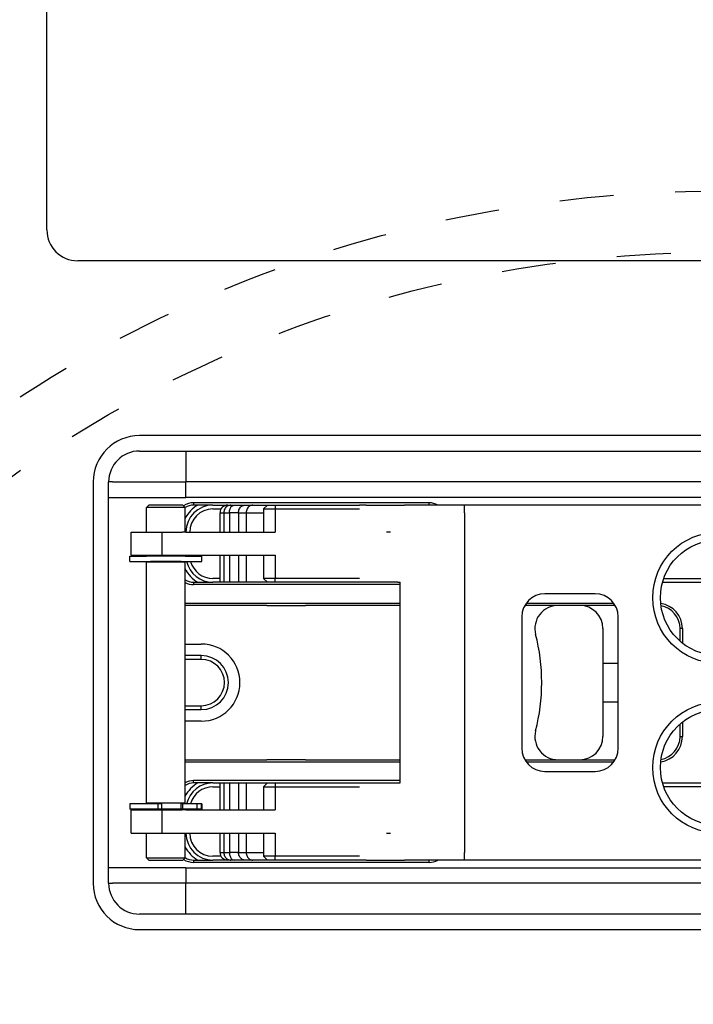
# Model space of a CAD drawing. Extents: x -1809 to 6113, y -4129 to 1471.
# Tile 154 of 197: x 3812 to 3899, y -1761 to -1633. Entities that reach past the tile are written whole.
import ezdxf

# ---------------------------------------------------------------- set-up
doc = ezdxf.new("R2010")
doc.units = 0
doc.linetypes.add('DASHED', pattern=[15, 7, -8])
doc.layers.get('0').update_dxf_attribs({"linetype": 'CONTINUOUS'})
doc.layers.add('1', color=7, linetype='CONTINUOUS')

# ---------------------------------------------------------------- blocks, each defined once
blk = doc.blocks.new('E7018-24101__193', base_point=(4138.86, -1521.88))
at = {"color": 1, "linetype": 'CONTINUOUS'}
for p, q in [((3815.06, -1660.23), (3815.06, -1541.57)), ((3985.06, -1664.23), (3819.06, -1664.23)), ((3977.06, -1686.88), (3827.06, -1686.88)), ((3821.06, -1692.88), (3821.06, -1744.88)), ((3827.06, -1750.88), (3977.06, -1750.88))]:
    blk.add_line(p, q, dxfattribs=at)
for centre, radius, start, end in [((3819.06, -1660.23), 4, 180, -90), ((3827.06, -1692.88), 6, 90, 180), ((3827.06, -1744.88), 6, 180, -90)]:
    blk.add_arc(centre, radius, start, end, dxfattribs=at)
blk = doc.blocks.new('BUSHING_E7018-21701_1__259', base_point=(3840.06, -1713.88))
at = {"color": 1, "linetype": 'CONTINUOUS'}
blk.add_arc((3835.06, -1718.88), 5, -90, 90, dxfattribs=at)
blk = doc.blocks.new('BUSHINGS_POGOTOWER__263', base_point=(3973.56, -1713.88))
blk.add_blockref('BUSHING_E7018-21701_1__259', (3840.06, -1713.88))
blk = doc.blocks.new('SMALLPARTS__301', base_point=(4152.36, -1481.88))
blk.add_blockref('BUSHINGS_POGOTOWER__263', (3973.56, -1713.88))
blk = doc.blocks.new('E7018-64101__302', base_point=(4152.36, -1481.88))
for name, p in [('SMALLPARTS__301', (4152.36, -1481.88)), ('E7018-24101__193', (4138.86, -1521.88))]:
    blk.add_blockref(name, p)
blk = doc.blocks.new('DUT_BOARD__303', base_point=(4109.88, -1537.57))
at = {"color": 1, "linetype": 'CONTINUOUS'}
for p, q in [((3815.06, -1660.23), (3815.06, -1541.57)), ((3985.06, -1664.23), (3819.06, -1664.23))]:
    blk.add_line(p, q, dxfattribs=at)
blk.add_arc((3819.06, -1660.23), 4, 180, -90, dxfattribs=at)
blk = doc.blocks.new('STIFF_ASSY_DUTBD__304', base_point=(4152.36, -1481.88))
for name, p in [('E7018-64101__302', (4152.36, -1481.88)), ('DUT_BOARD__303', (4109.88, -1537.57))]:
    blk.add_blockref(name, p)
blk = doc.blocks.new('Z_STAGE_PLATE__305', base_point=(3981.06, -1688.88))
at = {"color": 1, "linetype": 'CONTINUOUS'}
for p, q in [((3827.06, -1688.88), (3833.06, -1688.88)), ((3833.06, -1688.88), (3833.06, -1692.88)), ((3833.06, -1688.88), (3843.56, -1688.88)), ((3843.56, -1688.88), (3845.56, -1688.88)), ((3845.56, -1688.88), (3846.06, -1688.88)), ((3846.06, -1688.88), (3846.56, -1688.88)), ((3846.56, -1688.88), (3848.56, -1688.88)), ((3848.56, -1688.88), (3875.06, -1688.88)), ((3875.06, -1688.88), (3877.06, -1688.88)), ((3877.06, -1688.88), (3878.06, -1688.88)), ((3878.06, -1688.88), (3880.06, -1688.88)), ((3880.06, -1688.88), (3924.06, -1688.88)), ((3823.56, -1692.88), (3823.06, -1692.88)), ((3823.06, -1694.88), (3823.06, -1692.88)), ((3823.56, -1692.88), (3833.06, -1692.88)), ((3843.56, -1692.88), (3833.06, -1692.88)), ((3833.06, -1694.88), (3833.06, -1692.88)), ((3844.06, -1692.88), (3843.56, -1692.88)), ((3848.06, -1692.88), (3844.06, -1692.88)), ((3848.56, -1692.88), (3848.06, -1692.88)), ((3875.06, -1692.88), (3848.56, -1692.88)), ((3875.56, -1692.88), (3875.06, -1692.88)), ((3879.56, -1692.88), (3875.56, -1692.88)), ((3880.06, -1692.88), (3879.56, -1692.88)), ((3924.06, -1692.88), (3880.06, -1692.88)), ((3823.06, -1694.88), (3833.06, -1694.88)), ((3823.06, -1742.88), (3823.06, -1694.88)), ((3971.06, -1694.88), (3833.06, -1694.88)), ((3834.06, -1695.58), (3834.06, -1695.88)), ((3864.56, -1695.58), (3834.06, -1695.58)), ((3836.56, -1695.88), (3834.06, -1695.88)), ((3836.56, -1695.88), (3838.48, -1695.88)), ((3838.48, -1695.88), (3838.9, -1695.88)), ((3838.9, -1695.88), (3839.31, -1695.88)), ((3839.31, -1695.88), (3840.74, -1695.88)), ((3840.74, -1695.88), (3841.74, -1695.88)), ((3841.74, -1695.88), (3843.61, -1695.88)), ((3843.61, -1695.88), (3844.61, -1695.88)), ((3844.61, -1695.88), (3848.57, -1695.88)), ((3848.57, -1695.88), (3849.56, -1695.88)), ((3849.56, -1695.88), (3855.47, -1695.88)), ((3855.47, -1695.88), (3855.56, -1695.88)), ((3856.39, -1695.88), (3855.56, -1695.88)), ((3856.39, -1695.88), (3861.36, -1695.88)), ((3864.56, -1695.88), (3861.36, -1695.88)), ((3864.56, -1695.88), (3864.56, -1695.58)), ((3834.06, -1705.88), (3834.06, -1706.18)), ((3834.06, -1705.88), (3836.56, -1705.88)), ((3860.8, -1706.18), (3834.06, -1706.18)), ((3837.48, -1705.88), (3836.56, -1705.88)), ((3837.97, -1705.88), (3837.48, -1705.88)), ((3838.7, -1705.88), (3837.97, -1705.88)), ((3839.87, -1705.88), (3838.7, -1705.88)), ((3840.87, -1705.88), (3839.87, -1705.88)), ((3843.61, -1705.88), (3840.87, -1705.88)), ((3844.61, -1705.88), (3843.61, -1705.88)), ((3849.07, -1705.88), (3844.61, -1705.88)), ((3850.06, -1705.88), (3849.07, -1705.88)), ((3855.47, -1705.88), (3850.06, -1705.88)), ((3855.53, -1705.88), (3855.47, -1705.88)), ((3855.56, -1705.88), (3855.53, -1705.88)), ((3860.5, -1705.88), (3855.56, -1705.88)), ((3860.5, -1705.88), (3860.8, -1705.88)), ((3832.97, -1708.58), (3860.8, -1708.58)), ((3836.16, -1708.88), (3832.97, -1708.88)), ((3843.56, -1708.88), (3836.16, -1708.88)), ((3843.56, -1708.88), (3848.56, -1708.88)), ((3860.8, -1708.88), (3848.56, -1708.88)), ((3878.06, -1708.88), (3876.96, -1708.88)), ((3877.16, -1708.58), (3888.46, -1708.58)), ((3881.26, -1708.88), (3878.06, -1708.88)), ((3884.06, -1708.88), (3881.26, -1708.88)), ((3888.66, -1708.88), (3884.06, -1708.88)), ((3897.36, -1711.88), (3897.06, -1711.88)), ((3897.06, -1713.51), (3897.06, -1711.88)), ((3897.36, -1711.88), (3897.36, -1713.76)), ((3897.06, -1725.88), (3897.06, -1724.25)), ((3897.36, -1724), (3897.36, -1725.88)), ((3897.06, -1725.88), (3897.36, -1725.88)), ((3832.97, -1728.88), (3836.06, -1728.88)), ((3860.8, -1729.18), (3832.97, -1729.18)), ((3836.06, -1728.88), (3843.56, -1728.88)), ((3848.56, -1728.88), (3843.56, -1728.88)), ((3848.56, -1728.88), (3860.8, -1728.88)), ((3876.96, -1728.88), (3877.56, -1728.88)), ((3888.46, -1729.18), (3877.16, -1729.18)), ((3877.56, -1728.88), (3881.26, -1728.88)), ((3881.26, -1728.88), (3884.06, -1728.88)), ((3884.06, -1728.88), (3888.66, -1728.88)), ((3834.06, -1731.88), (3834.06, -1731.58)), ((3860.8, -1731.58), (3834.06, -1731.58)), ((3836.56, -1731.88), (3834.06, -1731.88)), ((3836.56, -1731.88), (3837.48, -1731.88)), ((3837.48, -1731.88), (3837.97, -1731.88)), ((3837.97, -1731.88), (3838.7, -1731.88)), ((3838.7, -1731.88), (3839.87, -1731.88)), ((3839.87, -1731.88), (3840.87, -1731.88)), ((3840.87, -1731.88), (3843.61, -1731.88)), ((3843.61, -1731.88), (3844.61, -1731.88)), ((3844.61, -1731.88), (3849.07, -1731.88)), ((3849.07, -1731.88), (3850.06, -1731.88)), ((3850.06, -1731.88), (3855.47, -1731.88)), ((3855.47, -1731.88), (3855.53, -1731.88)), ((3855.53, -1731.88), (3855.56, -1731.88)), ((3855.56, -1731.88), (3860.5, -1731.88)), ((3860.5, -1731.88), (3860.8, -1731.88)), ((3834.06, -1741.88), (3834.06, -1742.18)), ((3834.06, -1741.88), (3836.56, -1741.88)), ((3864.56, -1742.18), (3834.06, -1742.18)), ((3838.48, -1741.88), (3836.56, -1741.88)), ((3838.9, -1741.88), (3838.48, -1741.88)), ((3839.31, -1741.88), (3838.9, -1741.88)), ((3840.74, -1741.88), (3839.31, -1741.88)), ((3841.74, -1741.88), (3840.74, -1741.88)), ((3843.61, -1741.88), (3841.74, -1741.88)), ((3844.61, -1741.88), (3843.61, -1741.88)), ((3848.57, -1741.88), (3844.61, -1741.88)), ((3849.56, -1741.88), (3848.57, -1741.88)), ((3855.47, -1741.88), (3849.56, -1741.88)), ((3855.56, -1741.88), (3855.47, -1741.88)), ((3856.39, -1741.88), (3855.56, -1741.88)), ((3856.39, -1741.88), (3861.36, -1741.88)), ((3864.56, -1741.88), (3861.36, -1741.88)), ((3864.56, -1742.18), (3864.56, -1741.88)), ((3833.06, -1742.88), (3823.06, -1742.88)), ((3823.06, -1744.88), (3823.06, -1742.88)), ((3833.06, -1742.88), (3833.06, -1744.88)), ((3833.06, -1742.88), (3971.06, -1742.88)), ((3823.06, -1744.88), (3823.56, -1744.88)), ((3833.06, -1744.88), (3823.56, -1744.88)), ((3833.06, -1748.88), (3833.06, -1744.88)), ((3843.56, -1744.88), (3833.06, -1744.88)), ((3844.06, -1744.88), (3843.56, -1744.88)), ((3848.06, -1744.88), (3844.06, -1744.88)), ((3848.5, -1744.88), (3848.06, -1744.88)), ((3848.56, -1744.88), (3848.5, -1744.88)), ((3875.06, -1744.88), (3848.56, -1744.88)), ((3875.56, -1744.88), (3875.06, -1744.88)), ((3879.56, -1744.88), (3875.56, -1744.88)), ((3880, -1744.88), (3879.56, -1744.88)), ((3880.06, -1744.88), (3880, -1744.88)), ((3924.06, -1744.88), (3880.06, -1744.88)), ((3833.06, -1748.88), (3827.06, -1748.88)), ((3843.56, -1748.88), (3833.06, -1748.88)), ((3845.56, -1748.88), (3843.56, -1748.88)), ((3846.06, -1748.88), (3845.56, -1748.88)), ((3846.56, -1748.88), (3846.06, -1748.88)), ((3848.56, -1748.88), (3846.56, -1748.88)), ((3875.06, -1748.88), (3848.56, -1748.88)), ((3877.06, -1748.88), (3875.06, -1748.88)), ((3878.06, -1748.88), (3877.06, -1748.88)), ((3880.06, -1748.88), (3878.06, -1748.88)), ((3924.06, -1748.88), (3880.06, -1748.88))]:
    blk.add_line(p, q, dxfattribs=at)
for centre, radius, start, end in [((3827.06, -1692.88), 4, 90, 180), ((3834.06, -1697.88), 2.3, 90, 124.1633), ((3834.06, -1697.88), 2, 90, 122.972), ((3864.56, -1697.88), 2.3, 60.4082, 90), ((3834.06, -1703.88), 2, -122.972, -90), ((3834.06, -1703.88), 2.3, -118.245, -90), ((3894.06, -1711.88), 3.3, 0, 81.4434), ((3894.06, -1711.88), 3, 0, 79.8604), ((3894.06, -1725.88), 3.3, -81.4434, 0), ((3894.06, -1725.88), 3, -79.8604, 0), ((3834.06, -1733.88), 2.3, 90, 118.245), ((3834.06, -1733.88), 2, 90, 122.972), ((3834.06, -1739.88), 2.3, -124.1633, -90), ((3834.06, -1739.88), 2, -122.972, -90), ((3864.56, -1739.88), 2.3, -90, -60.4082), ((3827.06, -1744.88), 4, 180, -90)]:
    blk.add_arc(centre, radius, start, end, dxfattribs=at)
blk = doc.blocks.new('PIN_E7018-23703_3__308', base_point=(3880.06, -1688.88))
at = {"color": 1, "linetype": 'CONTINUOUS'}
for p, q in [((3875.06, -1688.88), (3877.06, -1688.88)), ((3878.06, -1688.88), (3880.06, -1688.88)), ((3875.56, -1692.88), (3875.06, -1692.88)), ((3879.56, -1692.88), (3875.56, -1692.88)), ((3880.06, -1692.88), (3879.56, -1692.88))]:
    blk.add_line(p, q, dxfattribs=at)
blk = doc.blocks.new('PIN_E7018-23703_4__309', base_point=(3848.56, -1688.88))
at = {"color": 1, "linetype": 'CONTINUOUS'}
for p, q in [((3843.56, -1688.88), (3845.56, -1688.88)), ((3846.56, -1688.88), (3848.56, -1688.88)), ((3844.06, -1692.88), (3843.56, -1692.88)), ((3848.06, -1692.88), (3844.06, -1692.88)), ((3848.56, -1692.88), (3848.06, -1692.88))]:
    blk.add_line(p, q, dxfattribs=at)
blk = doc.blocks.new('PIN_E7018-23703_6__310', base_point=(3880.06, -1725.38))
at = {"color": 1, "linetype": 'CONTINUOUS'}
for p, q in [((3875.56, -1744.88), (3875.06, -1744.88)), ((3879.56, -1744.88), (3875.56, -1744.88)), ((3880, -1744.88), (3879.56, -1744.88)), ((3880.06, -1744.88), (3880, -1744.88)), ((3877.06, -1748.88), (3875.06, -1748.88)), ((3880.06, -1748.88), (3878.06, -1748.88))]:
    blk.add_line(p, q, dxfattribs=at)
blk = doc.blocks.new('PIN_E7018-23703_5__313', base_point=(3848.56, -1744.88))
at = {"color": 1, "linetype": 'CONTINUOUS'}
for p, q in [((3844.06, -1744.88), (3843.56, -1744.88)), ((3848.06, -1744.88), (3844.06, -1744.88)), ((3848.5, -1744.88), (3848.06, -1744.88)), ((3848.56, -1744.88), (3848.5, -1744.88)), ((3845.56, -1748.88), (3843.56, -1748.88)), ((3848.56, -1748.88), (3846.56, -1748.88))]:
    blk.add_line(p, q, dxfattribs=at)
blk = doc.blocks.new('LATCHPINS__314', base_point=(3960.56, -1688.88))
for name, p in [('PIN_E7018-23703_4__309', (3848.56, -1688.88)), ('PIN_E7018-23703_3__308', (3880.06, -1688.88)), ('PIN_E7018-23703_5__313', (3848.56, -1744.88)), ('PIN_E7018-23703_6__310', (3880.06, -1725.38))]:
    blk.add_blockref(name, p)
blk = doc.blocks.new('RAIL_E7018-23701_2__315', base_point=(3946.97, -1731.88))
at = {"color": 1, "linetype": 'CONTINUOUS'}
for p, q in [((3843.61, -1731.88), (3843.11, -1732.38)), ((3843.61, -1731.88), (3844.61, -1731.88)), ((3844.61, -1731.88), (3844.61, -1732.38)), ((3844.61, -1731.88), (3849.07, -1731.88)), ((3849.07, -1731.88), (3850.06, -1731.88)), ((3850.06, -1731.88), (3855.47, -1731.88)), ((3855.47, -1731.88), (3855.53, -1731.88)), ((3855.53, -1731.88), (3855.56, -1731.88)), ((3855.56, -1731.88), (3860.5, -1731.88)), ((3860.5, -1731.88), (3860.8, -1731.88)), ((3894.79, -1731.88), (3909.24, -1731.88)), ((3843.11, -1732.38), (3844.61, -1732.38)), ((3843.11, -1732.38), (3843.11, -1735.38)), ((3844.61, -1732.38), (3849.56, -1732.38)), ((3844.61, -1732.38), (3844.61, -1735.38)), ((3849.56, -1732.38), (3852.47, -1732.38)), ((3852.47, -1732.38), (3855.47, -1732.38)), ((3855.47, -1732.38), (3855.56, -1732.38)), ((3909.09, -1732.38), (3894.95, -1732.38)), ((3825.97, -1735.38), (3829.97, -1735.38)), ((3825.97, -1738.38), (3825.97, -1735.38)), ((3829.97, -1735.38), (3832.56, -1735.38)), ((3829.97, -1738.38), (3829.97, -1735.38)), ((3833.06, -1735.38), (3832.56, -1735.38)), ((3833.06, -1735.38), (3833.56, -1735.38)), ((3833.56, -1735.38), (3843.11, -1735.38)), ((3843.11, -1735.38), (3844.61, -1735.38)), ((3945.06, -1735.38), (3944.97, -1735.38)), ((3945.06, -1735.38), (3945.56, -1735.38)), ((3945.56, -1735.38), (3946.97, -1735.38)), ((3946.97, -1738.38), (3946.97, -1735.38)), ((3825.97, -1738.38), (3829.97, -1738.38)), ((3829.97, -1738.38), (3832.56, -1738.38)), ((3832.56, -1738.38), (3833.06, -1738.38)), ((3833.06, -1738.38), (3833.56, -1738.38)), ((3833.56, -1738.38), (3843.11, -1738.38)), ((3843.11, -1738.38), (3843.11, -1741.38)), ((3843.11, -1738.38), (3844.61, -1738.38)), ((3844.61, -1738.38), (3844.61, -1741.38)), ((3942.77, -1738.38), (3942.97, -1738.38)), ((3942.97, -1738.38), (3942.97, -1738.18)), ((3942.97, -1738.38), (3944.56, -1738.38)), ((3944.56, -1738.38), (3945.06, -1738.38)), ((3945.06, -1738.38), (3945.56, -1738.38)), ((3945.56, -1738.38), (3946.97, -1738.38)), ((3843.61, -1741.88), (3843.11, -1741.38)), ((3844.61, -1741.38), (3843.11, -1741.38)), ((3844.61, -1741.88), (3843.61, -1741.88)), ((3844.61, -1741.88), (3844.61, -1741.38)), ((3849.56, -1741.38), (3844.61, -1741.38)), ((3848.57, -1741.88), (3844.61, -1741.88)), ((3849.56, -1741.88), (3848.57, -1741.88)), ((3852.47, -1741.38), (3849.56, -1741.38)), ((3855.47, -1741.88), (3849.56, -1741.88)), ((3855.47, -1741.38), (3852.47, -1741.38)), ((3855.56, -1741.38), (3855.47, -1741.38)), ((3855.56, -1741.88), (3855.47, -1741.88)), ((3856.39, -1741.88), (3855.56, -1741.88)), ((3856.39, -1741.88), (3861.36, -1741.88)), ((3864.56, -1741.88), (3861.36, -1741.88)), ((3869.16, -1741.88), (3864.56, -1741.88)), ((3917.47, -1741.88), (3869.16, -1741.88)), ((3928.34, -1741.88), (3917.47, -1741.88)), ((3929.34, -1741.88), (3928.34, -1741.88))]:
    blk.add_line(p, q, dxfattribs=at)
blk = doc.blocks.new('RAIL_E7018-23701_1__316', base_point=(3946.97, -1695.88))
at = {"color": 1, "linetype": 'CONTINUOUS'}
for p, q in [((3843.61, -1695.88), (3843.11, -1696.38)), ((3843.11, -1696.38), (3844.61, -1696.38)), ((3843.11, -1696.38), (3843.11, -1699.38)), ((3843.61, -1695.88), (3844.61, -1695.88)), ((3844.61, -1695.88), (3848.57, -1695.88)), ((3844.61, -1695.88), (3844.61, -1696.38)), ((3844.61, -1696.38), (3849.56, -1696.38)), ((3844.61, -1696.38), (3844.61, -1699.38)), ((3848.57, -1695.88), (3849.56, -1695.88)), ((3849.56, -1695.88), (3855.47, -1695.88)), ((3849.56, -1696.38), (3852.47, -1696.38)), ((3852.47, -1696.38), (3855.47, -1696.38)), ((3855.47, -1695.88), (3855.56, -1695.88)), ((3855.47, -1696.38), (3855.56, -1696.38)), ((3856.39, -1695.88), (3855.56, -1695.88)), ((3856.39, -1695.88), (3861.36, -1695.88)), ((3864.56, -1695.88), (3861.36, -1695.88)), ((3869.16, -1695.88), (3864.56, -1695.88)), ((3917.47, -1695.88), (3869.16, -1695.88)), ((3928.34, -1695.88), (3917.47, -1695.88)), ((3929.34, -1695.88), (3928.34, -1695.88)), ((3825.97, -1702.38), (3825.97, -1699.38)), ((3825.97, -1699.38), (3829.97, -1699.38)), ((3829.97, -1699.38), (3832.56, -1699.38)), ((3829.97, -1702.38), (3829.97, -1699.38)), ((3833.06, -1699.38), (3832.56, -1699.38)), ((3833.06, -1699.38), (3833.56, -1699.38)), ((3833.56, -1699.38), (3843.11, -1699.38)), ((3843.11, -1699.38), (3844.61, -1699.38)), ((3942.77, -1699.38), (3942.97, -1699.38)), ((3942.97, -1699.38), (3944.56, -1699.38)), ((3942.97, -1699.58), (3942.97, -1699.38)), ((3945.06, -1699.38), (3944.56, -1699.38)), ((3945.06, -1699.38), (3945.56, -1699.38)), ((3945.56, -1699.38), (3946.97, -1699.38)), ((3946.97, -1702.38), (3946.97, -1699.38)), ((3825.97, -1702.38), (3829.97, -1702.38)), ((3829.97, -1702.38), (3832.56, -1702.38)), ((3832.56, -1702.38), (3833.06, -1702.38)), ((3833.06, -1702.38), (3833.56, -1702.38)), ((3833.56, -1702.38), (3843.11, -1702.38)), ((3843.11, -1702.38), (3844.61, -1702.38)), ((3843.11, -1702.38), (3843.11, -1705.38)), ((3844.61, -1702.38), (3844.61, -1705.38)), ((3944.97, -1702.38), (3945.06, -1702.38)), ((3945.06, -1702.38), (3945.56, -1702.38)), ((3945.56, -1702.38), (3946.97, -1702.38)), ((3844.61, -1705.38), (3843.11, -1705.38)), ((3843.61, -1705.88), (3843.11, -1705.38)), ((3849.56, -1705.38), (3844.61, -1705.38)), ((3844.61, -1705.88), (3844.61, -1705.38)), ((3852.47, -1705.38), (3849.56, -1705.38)), ((3855.47, -1705.38), (3852.47, -1705.38)), ((3855.56, -1705.38), (3855.47, -1705.38)), ((3894.95, -1705.38), (3909.09, -1705.38)), ((3844.61, -1705.88), (3843.61, -1705.88)), ((3849.07, -1705.88), (3844.61, -1705.88)), ((3850.06, -1705.88), (3849.07, -1705.88)), ((3855.47, -1705.88), (3850.06, -1705.88)), ((3855.53, -1705.88), (3855.47, -1705.88)), ((3855.56, -1705.88), (3855.53, -1705.88)), ((3860.5, -1705.88), (3855.56, -1705.88)), ((3860.5, -1705.88), (3860.8, -1705.88)), ((3894.79, -1705.88), (3909.24, -1705.88))]:
    blk.add_line(p, q, dxfattribs=at)
blk = doc.blocks.new('RETAIN_RING_DIN6799-4__317', base_point=(3835.12, -1734.58))
at = {"color": 1, "linetype": 'CONTINUOUS'}
for p, q in [((3828.47, -1734.58), (3825.82, -1734.58)), ((3825.82, -1734.58), (3825.82, -1735.28)), ((3829.41, -1734.58), (3828.47, -1734.58)), ((3829.41, -1734.58), (3829.41, -1735.28)), ((3829.9, -1734.58), (3829.41, -1734.58)), ((3829.9, -1734.58), (3829.9, -1735.28)), ((3832.61, -1734.58), (3832.47, -1734.58)), ((3834.47, -1734.58), (3832.61, -1734.58)), ((3832.61, -1734.58), (3832.61, -1735.28)), ((3834.47, -1734.58), (3834.47, -1735.28)), ((3835.05, -1734.58), (3834.47, -1734.58)), ((3835.05, -1734.58), (3835.05, -1735.28)), ((3835.12, -1734.58), (3835.05, -1734.58)), ((3835.12, -1734.58), (3835.12, -1735.28)), ((3827.97, -1735.28), (3825.82, -1735.28)), ((3828.47, -1735.28), (3827.97, -1735.28)), ((3828.49, -1735.28), (3828.47, -1735.28)), ((3828.8, -1735.28), (3828.49, -1735.28)), ((3829.06, -1735.28), (3828.8, -1735.28)), ((3829.32, -1735.28), (3829.06, -1735.28)), ((3829.41, -1735.28), (3829.32, -1735.28)), ((3829.44, -1735.28), (3829.41, -1735.28)), ((3829.55, -1735.28), (3829.44, -1735.28)), ((3829.57, -1735.28), (3829.55, -1735.28)), ((3829.73, -1735.28), (3829.57, -1735.28)), ((3829.9, -1735.28), (3829.73, -1735.28)), ((3831.9, -1735.28), (3829.9, -1735.28)), ((3831.96, -1735.28), (3831.9, -1735.28)), ((3831.99, -1735.28), (3831.96, -1735.28)), ((3832.1, -1735.28), (3831.99, -1735.28)), ((3832.47, -1735.28), (3832.1, -1735.28)), ((3832.47, -1735.28), (3832.47, -1735.28)), ((3832.61, -1735.28), (3832.47, -1735.28)), ((3832.97, -1735.28), (3832.61, -1735.28)), ((3834.47, -1735.28), (3832.97, -1735.28)), ((3835.05, -1735.28), (3834.47, -1735.28)), ((3835.12, -1735.28), (3835.05, -1735.28))]:
    blk.add_line(p, q, dxfattribs=at)
blk = doc.blocks.new('RETAIN_RING_DIN6799-4__318', base_point=(3835.12, -1702.48))
at = {"color": 1, "linetype": 'CONTINUOUS'}
for p, q in [((3825.82, -1703.18), (3825.82, -1702.48)), ((3825.82, -1702.48), (3827.97, -1702.48)), ((3828.03, -1702.48), (3827.97, -1702.48)), ((3828.22, -1702.48), (3828.03, -1702.48)), ((3828.31, -1702.48), (3828.22, -1702.48)), ((3828.47, -1702.48), (3828.31, -1702.48)), ((3828.5, -1702.48), (3828.47, -1702.48)), ((3828.78, -1702.48), (3828.5, -1702.48)), ((3828.82, -1702.48), (3828.78, -1702.48)), ((3832.13, -1702.48), (3828.82, -1702.48)), ((3832.17, -1702.48), (3832.13, -1702.48)), ((3832.45, -1702.48), (3832.17, -1702.48)), ((3832.47, -1702.48), (3832.45, -1702.48)), ((3832.63, -1702.48), (3832.47, -1702.48)), ((3832.73, -1702.48), (3832.63, -1702.48)), ((3832.92, -1702.48), (3832.73, -1702.48)), ((3832.97, -1702.48), (3832.92, -1702.48)), ((3832.97, -1702.48), (3835.12, -1702.48)), ((3835.12, -1703.18), (3835.12, -1702.48)), ((3825.82, -1703.18), (3828.47, -1703.18)), ((3832.47, -1703.18), (3828.47, -1703.18)), ((3832.47, -1703.18), (3835.12, -1703.18))]:
    blk.add_line(p, q, dxfattribs=at)
blk = doc.blocks.new('PIN_E7018-23702_2__323', base_point=(3832.97, -1695.88))
at = {"color": 1, "linetype": 'CONTINUOUS'}
for p, q in [((3828.27, -1695.88), (3827.97, -1696.18)), ((3832.97, -1696.18), (3827.97, -1696.18)), ((3827.97, -1699.38), (3827.97, -1696.18)), ((3832.67, -1695.88), (3828.27, -1695.88)), ((3832.67, -1695.88), (3832.97, -1696.18)), ((3832.97, -1699.38), (3832.97, -1696.18)), ((3827.97, -1702.48), (3827.97, -1702.38)), ((3828.03, -1702.48), (3827.97, -1702.48)), ((3828.22, -1702.48), (3828.03, -1702.48)), ((3828.31, -1702.48), (3828.22, -1702.48)), ((3828.47, -1702.48), (3828.31, -1702.48)), ((3828.5, -1702.48), (3828.47, -1702.48)), ((3828.78, -1702.48), (3828.5, -1702.48)), ((3828.82, -1702.48), (3828.78, -1702.48)), ((3832.13, -1702.48), (3828.82, -1702.48)), ((3832.17, -1702.48), (3832.13, -1702.48)), ((3832.45, -1702.48), (3832.17, -1702.48)), ((3832.47, -1702.48), (3832.45, -1702.48)), ((3832.63, -1702.48), (3832.47, -1702.48)), ((3832.73, -1702.48), (3832.63, -1702.48)), ((3832.92, -1702.48), (3832.73, -1702.48)), ((3832.97, -1702.48), (3832.92, -1702.48)), ((3832.97, -1702.48), (3832.97, -1702.38)), ((3827.97, -1734.48), (3827.97, -1703.28)), ((3828.47, -1703.28), (3827.97, -1703.28)), ((3828.47, -1703.28), (3828.47, -1703.18)), ((3832.47, -1703.28), (3828.47, -1703.28)), ((3832.47, -1703.28), (3832.47, -1703.18)), ((3832.97, -1703.28), (3832.47, -1703.28)), ((3832.97, -1734.48), (3832.97, -1703.28)), ((3828.47, -1734.48), (3827.97, -1734.48)), ((3828.47, -1734.58), (3828.47, -1734.48)), ((3832.47, -1734.48), (3828.47, -1734.48)), ((3832.97, -1734.48), (3832.47, -1734.48)), ((3832.47, -1735.28), (3832.47, -1734.48)), ((3828.47, -1735.28), (3827.97, -1735.28)), ((3827.97, -1735.38), (3827.97, -1735.28)), ((3828.49, -1735.28), (3828.47, -1735.28)), ((3828.8, -1735.28), (3828.49, -1735.28)), ((3829.06, -1735.28), (3828.8, -1735.28)), ((3829.32, -1735.28), (3829.06, -1735.28)), ((3829.41, -1735.28), (3829.32, -1735.28)), ((3829.44, -1735.28), (3829.41, -1735.28)), ((3829.55, -1735.28), (3829.44, -1735.28)), ((3829.57, -1735.28), (3829.55, -1735.28)), ((3829.73, -1735.28), (3829.57, -1735.28)), ((3829.9, -1735.28), (3829.73, -1735.28)), ((3831.9, -1735.28), (3829.9, -1735.28)), ((3831.96, -1735.28), (3831.9, -1735.28)), ((3831.99, -1735.28), (3831.96, -1735.28)), ((3832.1, -1735.28), (3831.99, -1735.28)), ((3832.47, -1735.28), (3832.1, -1735.28)), ((3832.47, -1735.28), (3832.47, -1735.28)), ((3832.61, -1735.28), (3832.47, -1735.28)), ((3832.97, -1735.28), (3832.61, -1735.28)), ((3832.97, -1735.38), (3832.97, -1735.28)), ((3827.97, -1741.58), (3827.97, -1738.38)), ((3832.97, -1741.58), (3832.97, -1738.38)), ((3828.27, -1741.88), (3827.97, -1741.58)), ((3827.97, -1741.58), (3832.97, -1741.58)), ((3828.27, -1741.88), (3832.67, -1741.88)), ((3832.67, -1741.88), (3832.97, -1741.58))]:
    blk.add_line(p, q, dxfattribs=at)
blk = doc.blocks.new('LEVER_E7018-25001__324', base_point=(3946.3, -1695.88))
at = {"color": 1, "linetype": 'CONTINUOUS'}
for p, q in [((3838.48, -1695.88), (3838.9, -1695.88)), ((3838.9, -1695.88), (3839.31, -1695.88)), ((3839.31, -1695.88), (3840.74, -1695.88)), ((3840.74, -1695.88), (3841.74, -1695.88)), ((3841.74, -1695.88), (3843.61, -1695.88)), ((3843.61, -1695.88), (3844.61, -1695.88)), ((3844.61, -1695.88), (3848.57, -1695.88)), ((3848.57, -1695.88), (3849.56, -1695.88)), ((3849.56, -1695.88), (3855.47, -1695.88)), ((3855.47, -1695.88), (3855.56, -1695.88)), ((3856.39, -1695.88), (3855.56, -1695.88)), ((3856.39, -1695.88), (3861.36, -1695.88)), ((3864.56, -1695.88), (3861.36, -1695.88)), ((3869.16, -1695.88), (3864.56, -1695.88)), ((3869.16, -1696.88), (3869.16, -1695.88)), ((3917.47, -1695.88), (3869.16, -1695.88)), ((3928.34, -1695.88), (3917.47, -1695.88)), ((3929.34, -1695.88), (3928.34, -1695.88)), ((3934.3, -1695.88), (3929.34, -1695.88)), ((3837.48, -1696.88), (3837.97, -1696.88)), ((3837.48, -1699.38), (3837.48, -1696.88)), ((3837.97, -1696.88), (3837.97, -1699.38)), ((3837.97, -1696.88), (3838.7, -1696.88)), ((3838.7, -1696.88), (3838.7, -1699.38)), ((3839.87, -1696.88), (3838.7, -1696.88)), ((3839.87, -1696.88), (3839.87, -1699.38)), ((3839.87, -1696.88), (3840.87, -1696.88)), ((3840.87, -1696.88), (3840.87, -1699.38)), ((3840.87, -1696.88), (3843.11, -1696.88)), ((3869.16, -1696.88), (3869.16, -1740.88)), ((3837.48, -1705.88), (3837.48, -1702.38)), ((3837.97, -1702.38), (3837.97, -1705.88)), ((3838.7, -1702.38), (3838.7, -1705.88)), ((3839.87, -1702.38), (3839.87, -1705.88)), ((3840.87, -1702.38), (3840.87, -1705.88)), ((3837.97, -1705.88), (3837.48, -1705.88)), ((3838.7, -1705.88), (3837.97, -1705.88)), ((3839.87, -1705.88), (3838.7, -1705.88)), ((3840.87, -1705.88), (3839.87, -1705.88)), ((3843.61, -1705.88), (3840.87, -1705.88)), ((3844.61, -1705.88), (3843.61, -1705.88)), ((3849.07, -1705.88), (3844.61, -1705.88)), ((3850.06, -1705.88), (3849.07, -1705.88)), ((3855.47, -1705.88), (3850.06, -1705.88)), ((3855.53, -1705.88), (3855.47, -1705.88)), ((3855.56, -1705.88), (3855.53, -1705.88)), ((3860.5, -1705.88), (3855.56, -1705.88)), ((3860.5, -1705.88), (3860.8, -1705.88)), ((3860.8, -1731.88), (3860.8, -1705.88)), ((3886.06, -1707.38), (3879.56, -1707.38)), ((3924.47, -1707.38), (3917.97, -1707.38)), ((3946.3, -1729.88), (3946.3, -1707.88)), ((3876.56, -1710.38), (3876.56, -1727.38)), ((3889.06, -1727.38), (3889.06, -1710.38)), ((3914.97, -1727.38), (3914.97, -1710.38)), ((3927.47, -1727.38), (3927.47, -1710.38)), ((3879.56, -1730.38), (3886.06, -1730.38)), ((3917.97, -1730.38), (3924.47, -1730.38)), ((3837.48, -1731.88), (3837.97, -1731.88)), ((3837.48, -1735.38), (3837.48, -1731.88)), ((3837.97, -1731.88), (3838.7, -1731.88)), ((3837.97, -1731.88), (3837.97, -1735.38)), ((3838.7, -1731.88), (3839.87, -1731.88)), ((3838.7, -1731.88), (3838.7, -1735.38)), ((3839.87, -1731.88), (3840.87, -1731.88)), ((3839.87, -1731.88), (3839.87, -1735.38)), ((3840.87, -1731.88), (3843.61, -1731.88)), ((3840.87, -1731.88), (3840.87, -1735.38)), ((3843.61, -1731.88), (3844.61, -1731.88)), ((3844.61, -1731.88), (3849.07, -1731.88)), ((3849.07, -1731.88), (3850.06, -1731.88)), ((3850.06, -1731.88), (3855.47, -1731.88)), ((3855.47, -1731.88), (3855.53, -1731.88)), ((3855.53, -1731.88), (3855.56, -1731.88)), ((3855.56, -1731.88), (3860.5, -1731.88)), ((3860.5, -1731.88), (3860.8, -1731.88)), ((3837.48, -1740.88), (3837.48, -1738.38)), ((3837.97, -1738.38), (3837.97, -1740.88)), ((3838.7, -1738.38), (3838.7, -1740.88)), ((3839.87, -1738.38), (3839.87, -1740.88)), ((3840.87, -1738.38), (3840.87, -1740.88)), ((3837.48, -1740.88), (3837.97, -1740.88)), ((3837.97, -1740.88), (3838.7, -1740.88)), ((3839.87, -1740.88), (3838.7, -1740.88)), ((3839.87, -1740.88), (3840.87, -1740.88)), ((3840.87, -1740.88), (3843.11, -1740.88)), ((3869.16, -1741.88), (3869.16, -1740.88)), ((3838.9, -1741.88), (3838.48, -1741.88)), ((3839.31, -1741.88), (3838.9, -1741.88)), ((3840.74, -1741.88), (3839.31, -1741.88)), ((3841.74, -1741.88), (3840.74, -1741.88)), ((3843.61, -1741.88), (3841.74, -1741.88)), ((3844.61, -1741.88), (3843.61, -1741.88)), ((3848.57, -1741.88), (3844.61, -1741.88)), ((3849.56, -1741.88), (3848.57, -1741.88)), ((3855.47, -1741.88), (3849.56, -1741.88)), ((3855.56, -1741.88), (3855.47, -1741.88)), ((3856.39, -1741.88), (3855.56, -1741.88)), ((3856.39, -1741.88), (3861.36, -1741.88)), ((3864.56, -1741.88), (3861.36, -1741.88)), ((3869.16, -1741.88), (3864.56, -1741.88)), ((3917.47, -1741.88), (3869.16, -1741.88)), ((3928.34, -1741.88), (3917.47, -1741.88)), ((3929.34, -1741.88), (3928.34, -1741.88)), ((3934.3, -1741.88), (3929.34, -1741.88))]:
    blk.add_line(p, q, dxfattribs=at)
for centre, radius in [((3902.02, -1707.88), 8.5), ((3902.02, -1707.88), 7.5), ((3902.02, -1729.88), 8.5), ((3902.02, -1729.88), 7.5)]:
    blk.add_circle(centre, radius, dxfattribs=at)
for centre, radius, start, end in [((3838.48, -1696.88), 1, 90, 180), ((3934.3, -1707.88), 12, 0, 90), ((3879.56, -1710.38), 3, 90, 180), ((3886.06, -1710.38), 3, 0, 90), ((3917.97, -1710.38), 3, 90, 180), ((3924.47, -1710.38), 3, 0, 90), ((3879.56, -1727.38), 3, 180, -90), ((3886.06, -1727.38), 3, -90, 0), ((3917.97, -1727.38), 3, 180, -90), ((3924.47, -1727.38), 3, -90, 0), ((3934.3, -1729.88), 12, -90, 0), ((3838.48, -1740.88), 1, 180, -90)]:
    blk.add_arc(centre, radius, start, end, dxfattribs=at)
for points in [[(3838.9, -1695.88), (3838.73, -1695.88), (3838.57, -1695.93), (3838.29, -1696.1), (3838.18, -1696.23), (3838.01, -1696.53), (3837.97, -1696.7), (3837.97, -1696.88)], [(3838.7, -1696.88), (3838.7, -1696.7), (3838.73, -1696.53), (3838.83, -1696.23), (3838.91, -1696.1), (3839.09, -1695.93), (3839.2, -1695.88), (3839.31, -1695.88)], [(3839.87, -1696.88), (3839.87, -1696.7), (3839.91, -1696.53), (3840.06, -1696.23), (3840.17, -1696.1), (3840.43, -1695.93), (3840.58, -1695.88), (3840.74, -1695.88)], [(3841.74, -1695.88), (3841.58, -1695.88), (3841.43, -1695.93), (3841.17, -1696.1), (3841.06, -1696.23), (3840.91, -1696.53), (3840.87, -1696.7), (3840.87, -1696.88)], [(3837.97, -1740.88), (3837.97, -1741.05), (3838.01, -1741.23), (3838.18, -1741.53), (3838.29, -1741.66), (3838.57, -1741.83), (3838.73, -1741.88), (3838.9, -1741.88)], [(3838.7, -1740.88), (3838.7, -1741.05), (3838.73, -1741.23), (3838.83, -1741.53), (3838.91, -1741.66), (3839.09, -1741.83), (3839.2, -1741.88), (3839.31, -1741.88)], [(3840.74, -1741.88), (3840.58, -1741.88), (3840.43, -1741.83), (3840.17, -1741.66), (3840.06, -1741.53), (3839.91, -1741.23), (3839.87, -1741.05), (3839.87, -1740.88)], [(3840.87, -1740.88), (3840.87, -1741.05), (3840.91, -1741.23), (3841.06, -1741.53), (3841.17, -1741.66), (3841.43, -1741.83), (3841.58, -1741.88), (3841.74, -1741.88)]]:
    blk.add_open_spline(points, degree=3, knots=[0, 0, 0, 0, 1, 1, 2, 2, 3, 3, 3, 3], dxfattribs=at)
blk = doc.blocks.new('CLAMP_ASSY__325', base_point=(3967.28, -1695.88))
for name, p in [('RAIL_E7018-23701_1__316', (3946.97, -1695.88)), ('PIN_E7018-23702_2__323', (3832.97, -1695.88)), ('LEVER_E7018-25001__324', (3946.3, -1695.88)), ('RETAIN_RING_DIN6799-4__318', (3835.12, -1702.48)), ('RAIL_E7018-23701_2__315', (3946.97, -1731.88)), ('RETAIN_RING_DIN6799-4__317', (3835.12, -1734.58))]:
    blk.add_blockref(name, p)
blk = doc.blocks.new('LATCH_E7018-21201_2__327', base_point=(3887.06, -1708.88))
at = {"color": 1, "linetype": 'CONTINUOUS'}
for p, q in [((3836.16, -1708.88), (3832.97, -1708.88)), ((3843.56, -1708.88), (3836.16, -1708.88)), ((3843.56, -1708.88), (3848.56, -1708.88)), ((3860.8, -1708.88), (3848.56, -1708.88)), ((3878.06, -1708.88), (3876.96, -1708.88)), ((3881.26, -1708.88), (3878.06, -1708.88)), ((3884.06, -1708.88), (3881.26, -1708.88)), ((3887.06, -1711.88), (3887.06, -1725.88)), ((3832.97, -1713.88), (3835.06, -1713.88)), ((3835.06, -1715.38), (3832.97, -1715.38)), ((3835.06, -1715.88), (3835.06, -1715.38)), ((3835.06, -1715.88), (3832.97, -1715.88)), ((3832.97, -1721.88), (3835.06, -1721.88)), ((3835.06, -1722.38), (3835.06, -1721.88)), ((3832.97, -1722.38), (3835.06, -1722.38)), ((3835.06, -1723.88), (3832.97, -1723.88)), ((3832.97, -1728.88), (3836.06, -1728.88)), ((3836.06, -1728.88), (3843.56, -1728.88)), ((3848.56, -1728.88), (3843.56, -1728.88)), ((3848.56, -1728.88), (3860.8, -1728.88)), ((3876.96, -1728.88), (3877.56, -1728.88)), ((3877.56, -1728.88), (3881.26, -1728.88)), ((3881.26, -1728.88), (3884.06, -1728.88))]:
    blk.add_line(p, q, dxfattribs=at)
for centre, radius, start, end in [((3881.26, -1711.88), 3, 90, -165.5225), ((3884.06, -1711.88), 3, 0, 90), ((3854.15, -1718.88), 25, 0, 14.4775), ((3835.06, -1718.88), 5, -90, 90), ((3835.06, -1718.88), 3.5, -90, 90), ((3835.06, -1718.88), 3, -90, 90), ((3854.15, -1718.88), 25, -14.4775, 0), ((3881.26, -1725.88), 3, 165.5225, -90), ((3884.06, -1725.88), 3, -90, 0)]:
    blk.add_arc(centre, radius, start, end, dxfattribs=at)
blk = doc.blocks.new('DOWEL_PIN_5X50_DIN6325_328', base_point=(3917.06, -1716.38))
at = {"color": 1, "linetype": 'CONTINUOUS'}
for p, q in [((3887.06, -1716.38), (3889.06, -1716.38)), ((3914.97, -1716.38), (3917.06, -1716.38)), ((3887.06, -1721.38), (3889.06, -1721.38)), ((3914.97, -1721.38), (3917.06, -1721.38))]:
    blk.add_line(p, q, dxfattribs=at)
blk = doc.blocks.new('LOCK_ASSY__329', base_point=(3975.06, -1708.88))
for name, p in [('LATCH_E7018-21201_2__327', (3887.06, -1708.88)), ('DOWEL_PIN_5X50_DIN6325_328', (3917.06, -1716.38))]:
    blk.add_blockref(name, p)
blk = doc.blocks.new('Z-STAGE_ASSY__330', base_point=(3981.06, -1688.88))
for name, p in [('Z_STAGE_PLATE__305', (3981.06, -1688.88)), ('LATCHPINS__314', (3960.56, -1688.88)), ('CLAMP_ASSY__325', (3967.28, -1695.88)), ('LOCK_ASSY__329', (3975.06, -1708.88))]:
    blk.add_blockref(name, p)
blk = doc.blocks.new('PLATE_E7018-27702__331', base_point=(3981.06, -1688.88))
at = {"color": 1, "linetype": 'CONTINUOUS'}
for p, q in [((3827.06, -1688.88), (3833.06, -1688.88)), ((3833.06, -1688.88), (3843.56, -1688.88)), ((3843.56, -1688.88), (3845.56, -1688.88)), ((3845.56, -1688.88), (3846.06, -1688.88)), ((3846.06, -1688.88), (3846.56, -1688.88)), ((3846.56, -1688.88), (3848.56, -1688.88)), ((3848.56, -1688.88), (3875.06, -1688.88)), ((3875.06, -1688.88), (3877.06, -1688.88)), ((3877.06, -1688.88), (3878.06, -1688.88)), ((3878.06, -1688.88), (3880.06, -1688.88)), ((3880.06, -1688.88), (3924.06, -1688.88)), ((3924.06, -1688.88), (3926.06, -1688.88)), ((3926.06, -1688.88), (3927.06, -1688.88)), ((3927.06, -1688.88), (3929.06, -1688.88)), ((3929.06, -1688.88), (3955.56, -1688.88)), ((3955.56, -1688.88), (3957.56, -1688.88)), ((3957.56, -1688.88), (3958.06, -1688.88)), ((3958.06, -1688.88), (3958.56, -1688.88)), ((3958.56, -1688.88), (3960.56, -1688.88)), ((3960.56, -1688.88), (3971.06, -1688.88)), ((3971.06, -1688.88), (3977.06, -1688.88)), ((3823.56, -1692.88), (3823.06, -1692.88)), ((3823.06, -1694.88), (3823.06, -1692.88)), ((3981.06, -1692.88), (3980.56, -1692.88)), ((3981.06, -1692.88), (3981.06, -1694.88)), ((3823.06, -1742.88), (3823.06, -1694.88)), ((3981.06, -1694.88), (3981.06, -1742.88)), ((3836.56, -1695.88), (3838.48, -1695.88)), ((3836.56, -1696.38), (3837.62, -1696.38)), ((3838.48, -1695.88), (3838.9, -1695.88)), ((3838.9, -1695.88), (3839.31, -1695.88)), ((3839.31, -1695.88), (3840.74, -1695.88)), ((3840.74, -1695.88), (3841.74, -1695.88)), ((3841.74, -1695.88), (3843.61, -1695.88)), ((3843.11, -1696.38), (3844.61, -1696.38)), ((3843.61, -1695.88), (3844.61, -1695.88)), ((3844.61, -1695.88), (3848.57, -1695.88)), ((3844.61, -1696.38), (3849.56, -1696.38)), ((3848.57, -1695.88), (3849.56, -1695.88)), ((3849.56, -1695.88), (3855.47, -1695.88)), ((3849.56, -1696.38), (3852.47, -1696.38)), ((3852.47, -1696.38), (3855.47, -1696.38)), ((3855.47, -1695.88), (3855.56, -1695.88)), ((3855.47, -1696.38), (3855.56, -1696.38)), ((3948.56, -1695.88), (3951.15, -1695.88)), ((3948.56, -1696.38), (3951.4, -1696.38)), ((3951.15, -1695.88), (3964.32, -1695.88)), ((3951.4, -1696.38), (3954.56, -1696.38)), ((3954.56, -1696.38), (3961.56, -1696.38)), ((3961.56, -1696.38), (3964.57, -1696.38)), ((3964.32, -1695.88), (3966.41, -1695.88)), ((3964.57, -1696.38), (3966.89, -1696.38)), ((3966.41, -1695.88), (3966.78, -1695.88)), ((3966.78, -1695.88), (3967.56, -1695.88)), ((3966.89, -1696.38), (3967.28, -1696.38)), ((3967.28, -1696.38), (3967.56, -1696.38)), ((3833.06, -1699.38), (3832.56, -1699.38)), ((3859.56, -1699.38), (3859.06, -1699.38)), ((3945.06, -1699.38), (3944.56, -1699.38)), ((3970.56, -1699.38), (3970.56, -1702.38)), ((3971.56, -1699.38), (3971.06, -1699.38)), ((3971.06, -1699.38), (3971.06, -1702.38)), ((3971.56, -1702.38), (3971.56, -1699.38)), ((3832.56, -1702.38), (3833.06, -1702.38)), ((3944.97, -1702.38), (3945.06, -1702.38)), ((3971.56, -1702.38), (3971.06, -1702.38)), ((3837.48, -1705.38), (3836.56, -1705.38)), ((3844.61, -1705.38), (3843.11, -1705.38)), ((3849.56, -1705.38), (3844.61, -1705.38)), ((3852.47, -1705.38), (3849.56, -1705.38)), ((3855.47, -1705.38), (3852.47, -1705.38)), ((3855.56, -1705.38), (3855.47, -1705.38)), ((3967.56, -1705.38), (3967.28, -1705.38)), ((3837.48, -1705.88), (3836.56, -1705.88)), ((3837.97, -1705.88), (3837.48, -1705.88)), ((3838.7, -1705.88), (3837.97, -1705.88)), ((3839.87, -1705.88), (3838.7, -1705.88)), ((3840.87, -1705.88), (3839.87, -1705.88)), ((3843.61, -1705.88), (3840.87, -1705.88)), ((3844.61, -1705.88), (3843.61, -1705.88)), ((3849.07, -1705.88), (3844.61, -1705.88)), ((3850.06, -1705.88), (3849.07, -1705.88)), ((3855.47, -1705.88), (3850.06, -1705.88)), ((3855.53, -1705.88), (3855.47, -1705.88)), ((3855.56, -1705.88), (3855.53, -1705.88)), ((3951.4, -1705.88), (3948.56, -1705.88)), ((3964.57, -1705.88), (3951.4, -1705.88)), ((3966.89, -1705.88), (3964.57, -1705.88)), ((3967.28, -1705.88), (3966.89, -1705.88)), ((3967.56, -1705.88), (3967.28, -1705.88)), ((3836.56, -1731.88), (3837.48, -1731.88)), ((3837.48, -1731.88), (3837.97, -1731.88)), ((3837.97, -1731.88), (3838.7, -1731.88)), ((3838.7, -1731.88), (3839.87, -1731.88)), ((3839.87, -1731.88), (3840.87, -1731.88)), ((3840.87, -1731.88), (3843.61, -1731.88)), ((3843.61, -1731.88), (3844.61, -1731.88)), ((3844.61, -1731.88), (3849.07, -1731.88)), ((3849.07, -1731.88), (3850.06, -1731.88)), ((3850.06, -1731.88), (3855.47, -1731.88)), ((3855.47, -1731.88), (3855.53, -1731.88)), ((3855.53, -1731.88), (3855.56, -1731.88)), ((3948.56, -1731.88), (3951.4, -1731.88)), ((3951.4, -1731.88), (3964.57, -1731.88)), ((3964.57, -1731.88), (3966.89, -1731.88)), ((3966.89, -1731.88), (3967.28, -1731.88)), ((3967.28, -1731.88), (3967.56, -1731.88)), ((3836.56, -1732.38), (3837.48, -1732.38)), ((3843.11, -1732.38), (3844.61, -1732.38)), ((3844.61, -1732.38), (3849.56, -1732.38)), ((3849.56, -1732.38), (3852.47, -1732.38)), ((3852.47, -1732.38), (3855.47, -1732.38)), ((3855.47, -1732.38), (3855.56, -1732.38)), ((3967.28, -1732.38), (3967.56, -1732.38)), ((3833.06, -1735.38), (3832.56, -1735.38)), ((3945.06, -1735.38), (3944.97, -1735.38)), ((3970.56, -1735.38), (3970.56, -1738.38)), ((3971.56, -1735.38), (3971.06, -1735.38)), ((3971.06, -1735.38), (3971.06, -1738.38)), ((3971.56, -1738.38), (3971.56, -1735.38)), ((3832.56, -1738.38), (3833.06, -1738.38)), ((3859.06, -1738.38), (3859.56, -1738.38)), ((3944.56, -1738.38), (3945.06, -1738.38)), ((3971.06, -1738.38), (3971.56, -1738.38)), ((3837.62, -1741.38), (3836.56, -1741.38)), ((3838.48, -1741.88), (3836.56, -1741.88)), ((3838.9, -1741.88), (3838.48, -1741.88)), ((3839.31, -1741.88), (3838.9, -1741.88)), ((3840.74, -1741.88), (3839.31, -1741.88)), ((3841.74, -1741.88), (3840.74, -1741.88)), ((3843.61, -1741.88), (3841.74, -1741.88)), ((3844.61, -1741.38), (3843.11, -1741.38)), ((3844.61, -1741.88), (3843.61, -1741.88)), ((3849.56, -1741.38), (3844.61, -1741.38)), ((3848.57, -1741.88), (3844.61, -1741.88)), ((3849.56, -1741.88), (3848.57, -1741.88)), ((3852.47, -1741.38), (3849.56, -1741.38)), ((3855.47, -1741.88), (3849.56, -1741.88)), ((3855.47, -1741.38), (3852.47, -1741.38)), ((3855.56, -1741.38), (3855.47, -1741.38)), ((3855.56, -1741.88), (3855.47, -1741.88)), ((3951.4, -1741.38), (3948.56, -1741.38)), ((3951.15, -1741.88), (3948.56, -1741.88)), ((3964.32, -1741.88), (3951.15, -1741.88)), ((3954.56, -1741.38), (3951.4, -1741.38)), ((3961.56, -1741.38), (3954.56, -1741.38)), ((3964.57, -1741.38), (3961.56, -1741.38)), ((3966.41, -1741.88), (3964.32, -1741.88)), ((3966.89, -1741.38), (3964.57, -1741.38)), ((3966.78, -1741.88), (3966.41, -1741.88)), ((3967.56, -1741.88), (3966.78, -1741.88)), ((3967.28, -1741.38), (3966.89, -1741.38)), ((3967.56, -1741.38), (3967.28, -1741.38)), ((3823.06, -1744.88), (3823.06, -1742.88)), ((3981.06, -1742.88), (3981.06, -1744.88)), ((3823.06, -1744.88), (3823.56, -1744.88)), ((3980.56, -1744.88), (3981.06, -1744.88)), ((3833.06, -1748.88), (3827.06, -1748.88)), ((3843.56, -1748.88), (3833.06, -1748.88)), ((3845.56, -1748.88), (3843.56, -1748.88)), ((3846.06, -1748.88), (3845.56, -1748.88)), ((3846.56, -1748.88), (3846.06, -1748.88)), ((3848.56, -1748.88), (3846.56, -1748.88)), ((3875.06, -1748.88), (3848.56, -1748.88)), ((3877.06, -1748.88), (3875.06, -1748.88)), ((3878.06, -1748.88), (3877.06, -1748.88)), ((3880.06, -1748.88), (3878.06, -1748.88)), ((3924.06, -1748.88), (3880.06, -1748.88)), ((3926.06, -1748.88), (3924.06, -1748.88)), ((3927.06, -1748.88), (3926.06, -1748.88)), ((3929.06, -1748.88), (3927.06, -1748.88)), ((3955.56, -1748.88), (3929.06, -1748.88)), ((3957.56, -1748.88), (3955.56, -1748.88)), ((3958.06, -1748.88), (3957.56, -1748.88)), ((3958.56, -1748.88), (3958.06, -1748.88)), ((3960.56, -1748.88), (3958.56, -1748.88)), ((3971.06, -1748.88), (3960.56, -1748.88)), ((3977.06, -1748.88), (3971.06, -1748.88))]:
    blk.add_line(p, q, dxfattribs=at)
for centre, radius, start, end in [((3827.06, -1692.88), 4, 90, 180), ((3977.06, -1692.88), 4, 0, 90), ((3836.56, -1699.38), 4, 118.955, 153.7813), ((3836.56, -1699.38), 3.5, 90, 180), ((3836.56, -1699.38), 3, 90, 180), ((3967.56, -1699.38), 3.5, 0, 90), ((3967.56, -1699.38), 3, 0, 90), ((3967.56, -1699.38), 4, 0, 61.045), ((3836.56, -1702.38), 3.5, 180, -178.3628), ((3836.56, -1702.38), 3, 180, -178.0898), ((3948.56, -1702.38), 3.5, 180, -178.3628), ((3948.56, -1702.38), 3, 180, -178.0898), ((3967.56, -1702.38), 3.5, -90, 0), ((3967.56, -1702.38), 3, -90, 0), ((3967.56, -1702.38), 4, -61.045, 0), ((3836.56, -1702.38), 4, -168.463, -166.9971), ((3836.56, -1702.38), 4, -153.7813, -118.955), ((3836.56, -1702.38), 3.5, -166.787, -90), ((3836.56, -1702.38), 3, -164.534, -90), ((3948.56, -1702.38), 3, -164.534, -160.5288), ((3969.11, -1718.88), 4.6, -40.7057, 40.7057), ((3969.11, -1718.88), 5.6, -32.3924, 32.3924), ((3836.56, -1735.38), 4, 118.955, 153.7813), ((3836.56, -1735.38), 3.5, 90, 166.787), ((3967.56, -1735.38), 3.5, 0, 90), ((3967.56, -1735.38), 4, 0, 61.045), ((3836.56, -1735.38), 3, 90, 164.534), ((3967.56, -1735.38), 3, 0, 90), ((3836.56, -1735.38), 4, 166.9971, 168.463), ((3948.56, -1735.38), 3, 160.5288, 164.534), ((3836.56, -1735.38), 3.5, 178.3628, 180), ((3836.56, -1735.38), 3, 178.0898, 180), ((3948.56, -1735.38), 3.5, 178.3628, 180), ((3948.56, -1735.38), 3, 178.0898, 180), ((3836.56, -1738.38), 3.5, 180, -90), ((3836.56, -1738.38), 3, 180, -90), ((3967.56, -1738.38), 3.5, -90, 0), ((3967.56, -1738.38), 3, -90, 0), ((3967.56, -1738.38), 4, -61.045, 0), ((3836.56, -1738.38), 4, -153.7813, -118.955), ((3827.06, -1744.88), 4, 180, -90), ((3977.06, -1744.88), 4, -90, 0)]:
    blk.add_arc(centre, radius, start, end, dxfattribs=at)
blk = doc.blocks.new('NEEDLE_BEARING_0509_3__332', base_point=(3961.56, -1696.38))
at = {"color": 1, "linetype": 'CONTINUOUS'}
blk.add_line((3954.56, -1696.38), (3961.56, -1696.38), dxfattribs=at)
blk = doc.blocks.new('NEEDLE_BEARING_0509_4__333', base_point=(3849.56, -1732.38))
at = {"color": 1, "linetype": 'CONTINUOUS'}
for p, q in [((3843.11, -1732.38), (3844.61, -1732.38)), ((3844.61, -1732.38), (3849.56, -1732.38)), ((3844.61, -1741.38), (3843.11, -1741.38)), ((3849.56, -1741.38), (3844.61, -1741.38))]:
    blk.add_line(p, q, dxfattribs=at)
blk = doc.blocks.new('NEEDLE_BEARING_0509_1__334', base_point=(3961.56, -1741.38))
at = {"color": 1, "linetype": 'CONTINUOUS'}
blk.add_line((3961.56, -1741.38), (3954.56, -1741.38), dxfattribs=at)
blk = doc.blocks.new('DOWEL_PIN_5X22DIN6325__335', base_point=(3960.56, -1728.88))
at = {"color": 1, "linetype": 'CONTINUOUS'}
blk.add_line((3960.56, -1728.88), (3955.56, -1728.88), dxfattribs=at)
blk = doc.blocks.new('DOWEL_PIN_5X22DIN6325__336', base_point=(3960.56, -1708.88))
at = {"color": 1, "linetype": 'CONTINUOUS'}
blk.add_line((3955.56, -1708.88), (3960.56, -1708.88), dxfattribs=at)
blk = doc.blocks.new('DOWEL_PIN_5X22DIN6325__337', base_point=(3848.56, -1728.88))
at = {"color": 1, "linetype": 'CONTINUOUS'}
blk.add_line((3848.56, -1728.88), (3843.56, -1728.88), dxfattribs=at)
blk = doc.blocks.new('NEEDLE_BEARING_0509_2__338', base_point=(3849.56, -1696.38))
at = {"color": 1, "linetype": 'CONTINUOUS'}
for p, q in [((3843.11, -1696.38), (3844.61, -1696.38)), ((3844.61, -1696.38), (3849.56, -1696.38)), ((3844.61, -1705.38), (3843.11, -1705.38)), ((3849.56, -1705.38), (3844.61, -1705.38))]:
    blk.add_line(p, q, dxfattribs=at)
blk = doc.blocks.new('DOWEL_PIN_5X22DIN6325__339', base_point=(3848.56, -1708.88))
at = {"color": 1, "linetype": 'CONTINUOUS'}
blk.add_line((3843.56, -1708.88), (3848.56, -1708.88), dxfattribs=at)
blk = doc.blocks.new('BEARING_PARTS__340', base_point=(3961.56, -1696.38))
for name, p in [('NEEDLE_BEARING_0509_2__338', (3849.56, -1696.38)), ('NEEDLE_BEARING_0509_3__332', (3961.56, -1696.38)), ('DOWEL_PIN_5X22DIN6325__339', (3848.56, -1708.88)), ('DOWEL_PIN_5X22DIN6325__336', (3960.56, -1708.88)), ('DOWEL_PIN_5X22DIN6325__337', (3848.56, -1728.88)), ('DOWEL_PIN_5X22DIN6325__335', (3960.56, -1728.88)), ('NEEDLE_BEARING_0509_4__333', (3849.56, -1732.38)), ('NEEDLE_BEARING_0509_1__334', (3961.56, -1741.38))]:
    blk.add_blockref(name, p)
blk = doc.blocks.new('PLATE_ASSY_E7018-67702_341', base_point=(3981.06, -1688.88))
for name, p in [('PLATE_E7018-27702__331', (3981.06, -1688.88)), ('BEARING_PARTS__340', (3961.56, -1696.38))]:
    blk.add_blockref(name, p)
blk = doc.blocks.new('E7018FA_ASSY_2__342', base_point=(3981.06, -1688.88))
for name in ['Z-STAGE_ASSY__330', 'PLATE_ASSY_E7018-67702_341']:
    blk.add_blockref(name, (3981.06, -1688.88))
blk = doc.blocks.new('E7018FA__381', base_point=(3981.06, -1688.88))
blk.add_blockref('E7018FA_ASSY_2__342', (3981.06, -1688.88))
blk = doc.blocks.new('A1__382', base_point=(4152.36, -1481.88))
for name, p in [('STIFF_ASSY_DUTBD__304', (4152.36, -1481.88)), ('E7018FA__381', (3981.06, -1688.88))]:
    blk.add_blockref(name, p)
blk = doc.blocks.new('FRONT1__383', base_point=(4152.36, -1481.88))
blk.add_blockref('A1__382', (4152.36, -1481.88))
blk = doc.blocks.new('L1__384', base_point=(4152.36, -1481.88))
blk.add_blockref('FRONT1__383', (4152.36, -1481.88))
blk = doc.blocks.new('HEADPLATE_EG__1061', base_point=(3354.3, -2191.02))
at = {"layer": '1', "color": 7, "linetype": 'DASHED'}
for radius in [166.69, 158.75]:
    blk.add_circle((3902.06, -1821.88), radius, dxfattribs=at)

msp = doc.modelspace()

# ---------------------------------------------------------------- block references
msp.add_blockref('L1__384', (4152.36, -1481.88))
at = {"layer": '1'}
msp.add_blockref('HEADPLATE_EG__1061', (3354.3, -2191.02), dxfattribs=at)

doc.saveas('drawing.dxf')
